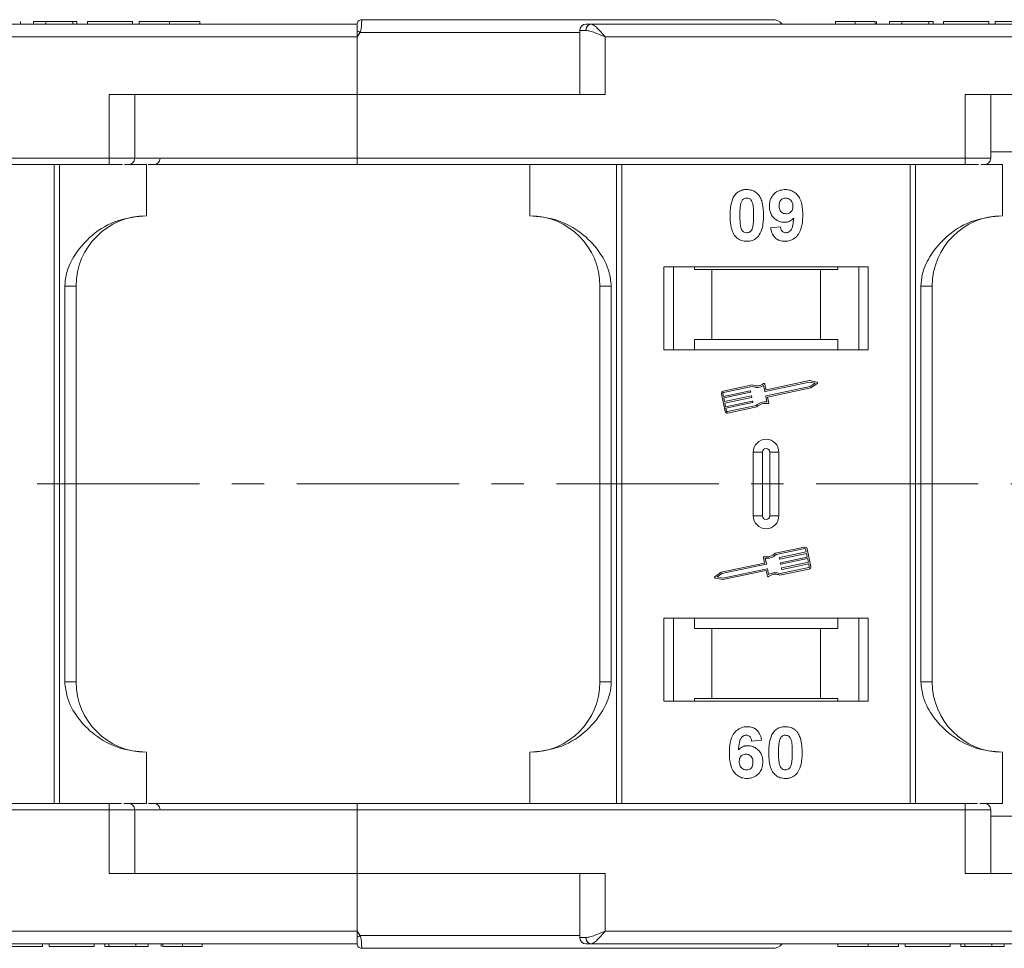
# Model space of a CAD drawing. Header units: millimetres. Extents: x 1678 to 3141, y 466 to 1499.
# Tile 29 of 81: x 2780 to 2857, y 765 to 838. Entities that reach past the tile are written whole.
import ezdxf

# ---------------------------------------------------------------- set-up
doc = ezdxf.new("R2010")
doc.units = ezdxf.units.MM
doc.linetypes.add('CENTERX2', pattern=[20.32, 12.7, -2.54, 2.54, -2.54])

msp = doc.modelspace()

# ---------------------------------------------------------------- linework, layer by layer
at = {"color": 7, "linetype": 'Continuous', "lineweight": 15}
for p, q in [((2806.819, 837.734), (2758.113, 837.734)), ((2780.46, 837.734), (2780.46, 837.934)), ((2781.486, 837.734), (2781.486, 837.934)), ((2781.486, 837.934), (2782.447, 837.934)), ((2782.447, 837.934), (2782.447, 837.734)), ((2782.447, 837.934), (2784.562, 837.934)), ((2784.562, 837.934), (2784.562, 837.734)), ((2784.562, 837.934), (2784.883, 837.934)), ((2784.883, 837.934), (2784.883, 837.734)), ((2785.716, 837.734), (2785.716, 837.934)), ((2785.716, 837.934), (2789.242, 837.934)), ((2789.242, 837.934), (2789.242, 837.734)), ((2789.755, 837.934), (2789.755, 837.734)), ((2792.134, 837.734), (2792.134, 837.934)), ((2794.498, 837.734), (2794.498, 837.934)), ((2806.819, 837.732), (2806.819, 837.734)), ((2807.169, 838.084), (2807.169, 838.084)), ((2873.819, 837.734), (2825.113, 837.734)), ((2844.255, 837.934), (2844.255, 837.734)), ((2845.799, 837.734), (2845.799, 837.934)), ((2847.351, 837.734), (2847.351, 837.934)), ((2847.46, 837.734), (2847.46, 837.934)), ((2848.486, 837.734), (2848.486, 837.934)), ((2848.486, 837.934), (2849.447, 837.934)), ((2849.447, 837.934), (2849.447, 837.734)), ((2849.447, 837.934), (2851.562, 837.934)), ((2851.562, 837.934), (2851.562, 837.734)), ((2851.562, 837.934), (2851.883, 837.934)), ((2851.883, 837.934), (2851.883, 837.734)), ((2852.716, 837.934), (2856.242, 837.934)), ((2852.716, 837.734), (2852.716, 837.934)), ((2856.242, 837.934), (2856.242, 837.734)), ((2856.755, 837.934), (2856.755, 837.734)), ((2807.053, 837.084), (2806.819, 836.734)), ((2824.231, 837.084), (2807.053, 837.084)), ((2824.231, 837.234), (2824.231, 832.234)), ((2824.74, 837.234), (2824.231, 837.234)), ((2759.231, 836.734), (2806.819, 836.734)), ((2806.819, 836.734), (2806.819, 832.234)), ((2826.231, 836.734), (2873.819, 836.734)), ((2826.231, 832.234), (2826.231, 836.734)), ((2787.407, 832.234), (2787.407, 827.234)), ((2806.819, 832.234), (2787.407, 832.234)), ((2789.407, 827.234), (2789.407, 832.234)), ((2806.819, 827.234), (2806.819, 832.234)), ((2806.819, 832.234), (2826.231, 832.234)), ((2854.407, 832.234), (2854.407, 827.234)), ((2873.819, 832.234), (2854.407, 832.234)), ((2856.407, 827.234), (2856.407, 832.234)), ((2873.819, 827.734), (2856.407, 827.734)), ((2787.407, 827.234), (2739.819, 827.234)), ((2787.407, 827.234), (2787.407, 826.734)), ((2789.407, 827.234), (2787.407, 827.234)), ((2806.819, 827.234), (2789.407, 827.234)), ((2854.407, 827.234), (2806.819, 827.234)), ((2806.819, 827.234), (2806.819, 826.734)), ((2854.407, 827.234), (2854.407, 826.734)), ((2856.407, 827.234), (2854.407, 827.234)), ((2739.819, 826.734), (2787.407, 826.734)), ((2783.107, 826.734), (2783.107, 801.734)), ((2783.526, 801.734), (2783.526, 826.734)), ((2788.614, 826.734), (2790.319, 826.734)), ((2790.319, 822.734), (2790.319, 826.734)), ((2806.819, 826.734), (2854.407, 826.734)), ((2820.319, 826.734), (2820.319, 822.734)), ((2827.112, 826.734), (2827.112, 801.734)), ((2827.531, 801.734), (2827.531, 826.734)), ((2850.107, 826.734), (2850.107, 801.734)), ((2850.526, 801.734), (2850.526, 826.734)), ((2855.614, 826.734), (2857.319, 826.734)), ((2857.319, 822.734), (2857.319, 826.734)), ((2839.178, 821.778), (2839.947, 821.862)), ((2846.819, 818.734), (2830.819, 818.734)), ((2830.819, 818.734), (2830.819, 812.234)), ((2831.569, 812.234), (2831.569, 818.734)), ((2833.205, 818.534), (2833.205, 818.734)), ((2833.205, 818.534), (2834.569, 818.534)), ((2834.569, 818.534), (2834.569, 813.034)), ((2843.069, 818.534), (2834.569, 818.534)), ((2843.069, 813.034), (2843.069, 818.534)), ((2843.069, 818.534), (2844.432, 818.534)), ((2844.432, 818.734), (2844.432, 818.534)), ((2846.069, 818.734), (2846.069, 812.234)), ((2846.819, 812.234), (2846.819, 818.734)), ((2783.933, 817.234), (2783.933, 801.734)), ((2784.819, 817.234), (2783.933, 817.234)), ((2784.819, 801.734), (2784.819, 817.234)), ((2825.819, 817.234), (2826.704, 817.234)), ((2825.819, 817.234), (2825.819, 801.734)), ((2826.704, 801.734), (2826.704, 817.234)), ((2850.933, 817.234), (2850.933, 801.734)), ((2851.819, 817.234), (2850.933, 817.234)), ((2851.819, 801.734), (2851.819, 817.234)), ((2834.569, 813.034), (2833.205, 813.034)), ((2833.205, 813.034), (2833.205, 812.234)), ((2843.069, 813.034), (2834.569, 813.034)), ((2844.432, 813.034), (2843.069, 813.034)), ((2844.432, 812.234), (2844.432, 813.034)), ((2830.819, 812.234), (2846.819, 812.234)), ((2837.737, 809.487), (2835.458, 809.005)), ((2837.725, 809.364), (2835.483, 808.891)), ((2838.711, 809.003), (2838.617, 809.447)), ((2838.802, 809.142), (2838.714, 809.557)), ((2842.207, 809.711), (2838.746, 808.98)), ((2838.819, 808.635), (2842.28, 809.366)), ((2842.206, 809.831), (2838.837, 809.119)), ((2838.929, 808.538), (2842.328, 809.256)), ((2842.808, 809.713), (2842.206, 809.831)), ((2842.649, 809.624), (2842.207, 809.711)), ((2842.28, 809.366), (2842.649, 809.624)), ((2842.328, 809.256), (2842.83, 809.607)), ((2835.322, 808.797), (2835.614, 807.418)), ((2835.437, 808.821), (2835.486, 808.591)), ((2835.486, 808.591), (2837.568, 809.031)), ((2837.593, 808.916), (2835.51, 808.476)), ((2835.51, 808.476), (2835.571, 808.189)), ((2835.571, 808.189), (2837.653, 808.629)), ((2837.678, 808.514), (2835.595, 808.074)), ((2837.603, 809.008), (2837.615, 808.951)), ((2837.688, 808.606), (2837.7, 808.549)), ((2838.89, 808.156), (2838.796, 808.6)), ((2839.023, 808.094), (2838.929, 808.538)), ((2835.595, 808.074), (2835.656, 807.787)), ((2835.656, 807.787), (2837.738, 808.227)), ((2837.763, 808.112), (2835.68, 807.672)), ((2835.68, 807.672), (2835.729, 807.442)), ((2835.798, 807.397), (2838.041, 807.871)), ((2835.822, 807.282), (2838.101, 807.763)), ((2837.773, 808.204), (2837.785, 808.147)), ((2837.819, 804.234), (2837.819, 801.734)), ((2837.819, 804.234), (2838.534, 804.234)), ((2838.534, 804.234), (2838.534, 801.734)), ((2839.104, 801.734), (2839.104, 804.234)), ((2839.819, 804.234), (2839.104, 804.234)), ((2839.819, 801.734), (2839.819, 804.234)), ((2783.107, 801.734), (2783.107, 776.734)), ((2783.526, 776.734), (2783.526, 801.734)), ((2783.933, 801.734), (2783.933, 786.234)), ((2784.819, 786.234), (2784.819, 801.734)), ((2825.819, 801.734), (2825.819, 786.234)), ((2826.704, 786.234), (2826.704, 801.734)), ((2827.112, 801.734), (2827.112, 776.734)), ((2827.531, 776.734), (2827.531, 801.734)), ((2837.819, 801.734), (2837.819, 799.234)), ((2838.534, 801.734), (2838.534, 799.234)), ((2839.104, 799.234), (2839.104, 801.734)), ((2839.819, 799.234), (2839.819, 801.734)), ((2850.107, 801.734), (2850.107, 776.734)), ((2850.526, 776.734), (2850.526, 801.734)), ((2850.933, 801.734), (2850.933, 786.234)), ((2851.819, 786.234), (2851.819, 801.734)), ((2838.534, 799.234), (2837.819, 799.234)), ((2839.819, 799.234), (2839.104, 799.234)), ((2841.815, 796.801), (2839.537, 796.319)), ((2841.84, 796.686), (2839.597, 796.212)), ((2839.875, 795.971), (2841.958, 796.411)), ((2841.982, 796.296), (2839.899, 795.856)), ((2841.958, 796.411), (2841.909, 796.64)), ((2842.043, 796.008), (2841.982, 796.296)), ((2842.315, 795.286), (2842.024, 796.665)), ((2838.708, 795.544), (2835.31, 794.826)), ((2838.819, 795.447), (2835.358, 794.716)), ((2838.614, 795.988), (2838.708, 795.544)), ((2838.748, 795.926), (2838.842, 795.482)), ((2839.865, 795.878), (2839.852, 795.936)), ((2839.95, 795.476), (2839.937, 795.534)), ((2839.96, 795.568), (2842.043, 796.008)), ((2842.067, 795.893), (2839.984, 795.453)), ((2840.045, 795.166), (2842.128, 795.606)), ((2842.152, 795.491), (2840.069, 795.051)), ((2842.128, 795.606), (2842.067, 795.893)), ((2842.2, 795.261), (2842.152, 795.491)), ((2835.31, 794.826), (2834.808, 794.475)), ((2835.358, 794.716), (2834.988, 794.458)), ((2835.43, 794.371), (2838.892, 795.103)), ((2835.431, 794.251), (2838.801, 794.963)), ((2838.836, 794.941), (2838.924, 794.525)), ((2838.926, 795.08), (2839.02, 794.636)), ((2839.901, 794.596), (2842.179, 795.077)), ((2839.912, 794.718), (2842.155, 795.192)), ((2840.035, 795.074), (2840.022, 795.131)), ((2834.83, 794.369), (2835.431, 794.251)), ((2834.988, 794.458), (2835.43, 794.371)), ((2846.819, 791.234), (2830.819, 791.234)), ((2830.819, 791.234), (2830.819, 784.734)), ((2831.569, 784.734), (2831.569, 791.234)), ((2833.205, 791.234), (2833.205, 790.434)), ((2844.432, 790.434), (2844.432, 791.234)), ((2846.069, 791.234), (2846.069, 784.734)), ((2846.819, 784.734), (2846.819, 791.234)), ((2833.205, 790.434), (2834.569, 790.434)), ((2834.569, 790.434), (2834.569, 784.934)), ((2834.569, 790.434), (2843.069, 790.434)), ((2843.069, 784.934), (2843.069, 790.434)), ((2843.069, 790.434), (2844.432, 790.434)), ((2783.933, 786.234), (2784.819, 786.234)), ((2825.819, 786.234), (2826.704, 786.234)), ((2850.933, 786.234), (2851.819, 786.234)), ((2830.819, 784.734), (2846.819, 784.734)), ((2834.569, 784.934), (2833.205, 784.934)), ((2833.205, 784.734), (2833.205, 784.934)), ((2834.569, 784.934), (2843.069, 784.934)), ((2844.432, 784.934), (2843.069, 784.934)), ((2844.432, 784.934), (2844.432, 784.734)), ((2838.46, 781.69), (2837.691, 781.606)), ((2790.319, 780.734), (2790.319, 776.734)), ((2820.319, 776.734), (2820.319, 780.734)), ((2857.319, 780.734), (2857.319, 776.734)), ((2787.407, 776.734), (2739.819, 776.734)), ((2739.819, 776.234), (2787.407, 776.234)), ((2787.407, 776.234), (2787.407, 776.734)), ((2787.407, 776.234), (2787.407, 771.234)), ((2787.407, 776.234), (2789.407, 776.234)), ((2788.545, 776.734), (2790.319, 776.734)), ((2789.407, 771.234), (2789.407, 776.234)), ((2789.407, 776.234), (2806.819, 776.234)), ((2806.819, 776.234), (2806.819, 776.734)), ((2854.407, 776.734), (2806.819, 776.734)), ((2806.819, 771.234), (2806.819, 776.234)), ((2806.819, 776.234), (2854.407, 776.234)), ((2854.407, 776.234), (2854.407, 776.734)), ((2854.407, 776.234), (2854.407, 771.234)), ((2854.407, 776.234), (2856.407, 776.234)), ((2855.545, 776.734), (2857.319, 776.734)), ((2856.407, 771.234), (2856.407, 776.234)), ((2856.407, 775.734), (2873.819, 775.734)), ((2787.407, 771.234), (2806.819, 771.234)), ((2806.819, 771.234), (2806.819, 766.734)), ((2826.231, 771.234), (2806.819, 771.234)), ((2824.231, 771.234), (2824.231, 766.234)), ((2826.231, 766.734), (2826.231, 771.234)), ((2854.407, 771.234), (2873.819, 771.234)), ((2806.819, 766.734), (2759.231, 766.734)), ((2806.819, 766.734), (2807.053, 766.384)), ((2873.819, 766.734), (2826.231, 766.734)), ((2807.053, 766.384), (2824.231, 766.384)), ((2824.231, 766.234), (2824.74, 766.234)), ((2758.113, 765.734), (2806.819, 765.734)), ((2782.191, 765.734), (2782.191, 765.534)), ((2782.703, 765.534), (2782.703, 765.734)), ((2782.703, 765.534), (2786.229, 765.534)), ((2786.229, 765.734), (2786.229, 765.534)), ((2787.062, 765.734), (2787.062, 765.534)), ((2787.062, 765.534), (2787.383, 765.534)), ((2787.383, 765.734), (2787.383, 765.534)), ((2787.383, 765.534), (2789.498, 765.534)), ((2789.498, 765.534), (2789.498, 765.734)), ((2789.498, 765.534), (2790.46, 765.534)), ((2790.46, 765.734), (2790.46, 765.534)), ((2791.486, 765.734), (2791.486, 765.534)), ((2791.595, 765.734), (2791.595, 765.534)), ((2793.146, 765.734), (2793.146, 765.534)), ((2794.691, 765.734), (2794.691, 765.534)), ((2807.169, 765.384), (2807.169, 765.384)), ((2825.113, 765.734), (2873.819, 765.734)), ((2844.447, 765.734), (2844.447, 765.534)), ((2846.812, 765.534), (2846.812, 765.734)), ((2849.191, 765.734), (2849.191, 765.534)), ((2849.703, 765.534), (2849.703, 765.734)), ((2849.703, 765.534), (2853.229, 765.534)), ((2853.229, 765.734), (2853.229, 765.534)), ((2854.062, 765.734), (2854.062, 765.534)), ((2854.062, 765.534), (2854.383, 765.534)), ((2854.383, 765.734), (2854.383, 765.534)), ((2854.383, 765.534), (2856.498, 765.534)), ((2856.498, 765.534), (2856.498, 765.734)), ((2856.498, 765.534), (2857.46, 765.534)), ((2857.46, 765.734), (2857.46, 765.534))]:
    msp.add_line(p, q, dxfattribs=at)
at = {"color": 1, "linetype": 'CENTERX2', "lineweight": 13}
msp.add_line((2977.349, 801.734), (2139.266, 801.734), dxfattribs=at)
at = {"color": 7, "linetype": 'Continuous', "lineweight": 15}
for centre, radius, start, end in [((2807.169, 837.734), 0.35, 89.99809, 179.99959), ((2824.731, 837.234), 0.5, 90, 180), ((2825.187, 837.289), 0.451, 99.5202, 187.08135), ((2839.319, 837.084), 1, 41.2946, 90), ((2771.275, 770.157), 75.89, 61.87179, 62.07191), ((2788.907, 827.234), 0.5, 270, 0), ((2790.89, 827.234), 0.5, 270, 0), ((2855.907, 827.234), 0.5, 270, 0), ((2790.319, 817.234), 5.5, 90, 180), ((2820.319, 817.234), 5.5, 0, 90), ((2857.319, 817.234), 5.5, 90, 180), ((2838.09, 810.285), 0.99, 248.37041, 302.16635), ((2838.09, 810.285), 0.873, 246.11204, 307.44471), ((2838.657, 809.545), 0.0587, 11.9297, 127.44471), ((2838.831, 809.148), 0.0294, 191.9297, 281.9297), ((2842.796, 809.656), 0.0587, 304.95116, 78.90824), ((2835.495, 808.833), 0.176, 101.9297, 191.9297), ((2835.495, 808.833), 0.0587, 101.9297, 191.9297), ((2837.574, 809.002), 0.0294, 11.9297, 101.9297), ((2837.587, 808.945), 0.0294, 281.9297, 11.9297), ((2837.659, 808.6), 0.0294, 11.9297, 101.9297), ((2837.672, 808.543), 0.0294, 281.9297, 11.9297), ((2838.74, 809.009), 0.0294, 191.9297, 281.9297), ((2838.825, 808.606), 0.0294, 101.9297, 191.9297), ((2837.744, 808.198), 0.0294, 11.9297, 101.9297), ((2837.757, 808.141), 0.0294, 281.9297, 11.9297), ((2838.747, 807.176), 0.99, 81.69305, 135.48899), ((2838.747, 807.176), 0.873, 76.41469, 137.74736), ((2838.966, 808.082), 0.0587, 256.41469, 11.9297), ((2835.786, 807.454), 0.176, 191.9297, 281.9297), ((2835.786, 807.454), 0.0587, 191.9297, 281.9297), ((2838.819, 804.234), 1, 0, 180), ((2838.819, 804.234), 0.285, 0, 180), ((2838.819, 799.234), 1, 180, 0), ((2838.819, 799.234), 0.285, 180, 0), ((2841.852, 796.628), 0.176, 11.9297, 101.9297), ((2838.672, 796.001), 0.0587, 76.41469, 191.9297), ((2838.891, 796.906), 0.873, 256.41469, 317.74736), ((2838.891, 796.906), 0.99, 261.69305, 315.48899), ((2841.852, 796.628), 0.0587, 11.9297, 101.9297), ((2838.813, 795.476), 0.0294, 281.9297, 11.9297), ((2839.881, 795.942), 0.0294, 101.9297, 191.9297), ((2839.893, 795.884), 0.0294, 191.9297, 281.9297), ((2839.966, 795.54), 0.0294, 101.9297, 191.9297), ((2839.978, 795.482), 0.0294, 191.9297, 281.9297), ((2842.143, 795.249), 0.0587, 281.9297, 11.9297), ((2842.143, 795.249), 0.176, 281.9297, 11.9297), ((2834.841, 794.427), 0.0587, 124.95116, 258.90824), ((2838.807, 794.935), 0.0294, 11.9297, 101.9297), ((2838.898, 795.074), 0.0294, 11.9297, 101.9297), ((2838.981, 794.537), 0.0587, 191.9297, 307.44471), ((2839.547, 793.798), 0.873, 66.11204, 127.44471), ((2839.547, 793.798), 0.99, 68.37041, 122.16635), ((2840.051, 795.137), 0.0294, 101.9297, 191.9297), ((2840.063, 795.08), 0.0294, 191.9297, 281.9297), ((2790.319, 786.234), 5.5, 180, 270), ((2820.319, 786.234), 5.5, 270, 0), ((2857.319, 786.234), 5.5, 180, 270), ((2788.907, 776.234), 0.5, 0, 90), ((2790.89, 776.234), 0.5, 0, 90), ((2855.907, 776.234), 0.5, 0, 90), ((2771.275, 833.311), 75.89, 297.92809, 298.12821), ((2824.731, 766.234), 0.5, 180, 270), ((2825.187, 766.178), 0.451, 172.91869, 260.47981), ((2807.169, 765.734), 0.35, 180.00041, 270.00191), ((2839.319, 766.384), 1, 270, 319.04573)]:
    msp.add_arc(centre, radius, start, end, dxfattribs=at)
for points, knots in [([(2792.134, 837.934), (2792, 837.934), (2791.596, 837.934), (2790.936, 837.934), (2790.315, 837.934), (2789.889, 837.934), (2789.764, 837.934), (2789.756, 837.934), (2789.755, 837.934)], [0, 0, 0, 0, 0.102171, 0.30922, 0.51365, 0.692275, 0.932413, 1, 1, 1, 1]), ([(2794.498, 837.934), (2794.495, 837.934), (2794.484, 837.934), (2794.343, 837.934), (2793.951, 837.934), (2793.377, 837.934), (2792.737, 837.934), (2792.316, 837.934), (2792.134, 837.934)], [0, 0, 0, 0, 0.101888, 0.307343, 0.492963, 0.678647, 0.860791, 1, 1, 1, 1]), ([(2806.819, 837.208), (2806.819, 837.301), (2806.819, 837.486), (2806.819, 837.648), (2806.819, 837.678), (2806.819, 837.687)], [0, 0, 0, 0, 0.412717, 0.825452, 1, 1, 1, 1]), ([(2807.169, 838.084), (2807.169, 838.077), (2807.17, 838.063), (2807.169, 837.961), (2807.167, 837.815), (2807.155, 837.631), (2807.136, 837.449), (2807.106, 837.262), (2807.07, 837.14), (2807.053, 837.084)], [0, 0, 0, 0, 0.171846, 0.312445, 0.499101, 0.629839, 0.757504, 0.889024, 1, 1, 1, 1]), ([(2839.319, 838.084), (2839.273, 838.084), (2839.179, 838.084), (2838.408, 838.084), (2837.242, 838.084), (2835.771, 838.084), (2834.123, 838.084), (2832.183, 838.084), (2829.227, 838.084), (2825.793, 838.084), (2822.016, 838.084), (2818.78, 838.084), (2815.136, 838.084), (2811.147, 838.084), (2808.482, 838.084), (2807.169, 838.084)], [0, 0, 0, 0, 0.077726, 0.157824, 0.240135, 0.304454, 0.368763, 0.43443, 0.500087, 0.631237, 0.695556, 0.759865, 0.842185, 0.922281, 1, 1, 1, 1]), ([(2825.113, 837.734), (2825.18, 837.717), (2825.324, 837.681), (2825.603, 837.431), (2825.913, 837.101), (2826.124, 836.857), (2826.231, 836.734)], [0, 0, 0, 0, 0.234359, 0.498216, 0.748481, 1, 1, 1, 1]), ([(2845.799, 837.934), (2845.665, 837.934), (2845.361, 837.934), (2844.91, 837.934), (2844.551, 837.934), (2844.296, 837.934), (2844.271, 837.934), (2844.255, 837.934)], [0, 0, 0, 0, 0.155292, 0.353145, 0.543243, 0.704067, 1, 1, 1, 1]), ([(2847.351, 837.934), (2847.297, 837.934), (2847.189, 837.934), (2846.885, 837.934), (2846.42, 837.934), (2846.033, 837.934), (2845.799, 837.934)], [0, 0, 0, 0, 0.20646, 0.413515, 0.645211, 1, 1, 1, 1]), ([(2859.134, 837.934), (2859, 837.934), (2858.596, 837.934), (2857.936, 837.934), (2857.315, 837.934), (2856.889, 837.934), (2856.764, 837.934), (2856.756, 837.934), (2856.755, 837.934)], [0, 0, 0, 0, 0.102171, 0.30922, 0.51365, 0.692275, 0.932413, 1, 1, 1, 1]), ([(2826.231, 836.734), (2825.961, 836.85), (2825.543, 837.031), (2825.044, 837.202), (2824.835, 837.224), (2824.74, 837.234)], [0, 0, 0, 0, 0.4984129, 0.772928, 1, 1, 1, 1]), ([(2787.407, 826.734), (2787.55, 826.734), (2787.843, 826.734), (2788.205, 826.734), (2788.375, 826.734), (2788.439, 826.734)], [0, 0, 0, 0, 0.374816, 0.766497, 1, 1, 1, 1]), ([(2790.467, 826.734), (2790.854, 826.734), (2792.195, 826.734), (2794.942, 826.734), (2798.666, 826.734), (2802.753, 826.734), (2805.478, 826.734), (2806.819, 826.734)], [0, 0, 0, 0, 0.079264, 0.273929, 0.522901, 0.765093, 1, 1, 1, 1]), ([(2854.407, 826.734), (2854.55, 826.734), (2854.843, 826.734), (2855.205, 826.734), (2855.375, 826.734), (2855.439, 826.734)], [0, 0, 0, 0, 0.374816, 0.766497, 1, 1, 1, 1]), ([(2836.394, 824.379), (2836.439, 824.429), (2836.529, 824.531), (2836.698, 824.647), (2836.886, 824.73), (2837.055, 824.768), (2837.197, 824.783), (2837.27, 824.784), (2837.306, 824.785)], [0, 0, 0, 0, 0.193776, 0.3936, 0.587864, 0.788908, 0.894169, 1, 1, 1, 1]), ([(2837.306, 824.785), (2837.441, 824.775), (2837.713, 824.755), (2838.066, 824.556), (2838.337, 824.263), (2838.589, 823.662), (2838.603, 823.139), (2838.614, 822.753)], [0, 0, 0, 0, 0.147566, 0.296688, 0.431278, 0.580404, 1, 1, 1, 1]), ([(2839.075, 823.481), (2839.083, 823.615), (2839.098, 823.885), (2839.266, 824.265), (2839.545, 824.561), (2839.916, 824.755), (2840.191, 824.775), (2840.333, 824.785)], [0, 0, 0, 0, 0.197927, 0.397728, 0.597413, 0.790584, 1, 1, 1, 1]), ([(2840.333, 824.785), (2840.469, 824.775), (2840.74, 824.753), (2841.101, 824.551), (2841.392, 824.246), (2841.632, 823.711), (2841.686, 823.202), (2841.69, 822.847), (2841.691, 822.788)], [0, 0, 0, 0, 0.148288, 0.297745, 0.443713, 0.607791, 0.934708, 1, 1, 1, 1]), ([(2835.998, 822.761), (2836.001, 822.895), (2836.006, 823.198), (2836.078, 823.727), (2836.218, 824.149), (2836.377, 824.356), (2836.394, 824.379)], [0, 0, 0, 0, 0.236731, 0.537555, 0.949668, 1, 1, 1, 1]), ([(2836.853, 823.726), (2836.877, 823.795), (2836.915, 823.907), (2837.023, 824.033), (2837.147, 824.099), (2837.246, 824.116), (2837.3, 824.118), (2837.306, 824.119)], [0, 0, 0, 0, 0.3348035, 0.5425606, 0.750382, 0.9707212, 1, 1, 1, 1]), ([(2837.306, 824.119), (2837.363, 824.113), (2837.465, 824.103), (2837.597, 824.027), (2837.71, 823.879), (2837.806, 823.604), (2837.84, 823.212), (2837.843, 822.912), (2837.844, 822.761)], [0, 0, 0, 0, 0.1046136, 0.1888141, 0.2735119, 0.444127, 0.7194809, 1, 1, 1, 1]), ([(2839.844, 823.52), (2839.849, 823.607), (2839.855, 823.745), (2839.93, 823.924), (2840.039, 824.031), (2840.182, 824.105), (2840.289, 824.114), (2840.348, 824.119)], [0, 0, 0, 0, 0.2913202, 0.4655393, 0.6416315, 0.798664, 1, 1, 1, 1]), ([(2840.348, 824.119), (2840.416, 824.111), (2840.553, 824.097), (2840.727, 823.98), (2840.856, 823.822), (2840.913, 823.639), (2840.919, 823.519), (2840.921, 823.463)], [0, 0, 0, 0, 0.207955, 0.420406, 0.62732, 0.827707, 1, 1, 1, 1]), ([(2836.768, 822.761), (2836.768, 822.828), (2836.769, 822.961), (2836.775, 823.142), (2836.785, 823.303), (2836.799, 823.445), (2836.818, 823.587), (2836.841, 823.679), (2836.853, 823.726)], [0, 0, 0, 0, 0.205942, 0.411959, 0.558149, 0.704502, 0.851801, 1, 1, 1, 1]), ([(2840.257, 822.221), (2840.122, 822.233), (2839.849, 822.258), (2839.498, 822.475), (2839.231, 822.78), (2839.093, 823.135), (2839.081, 823.376), (2839.075, 823.481)], [0, 0, 0, 0, 0.2101886, 0.4217733, 0.6236035, 0.8370344, 1, 1, 1, 1]), ([(2840.387, 822.888), (2840.319, 822.894), (2840.194, 822.905), (2840.03, 822.998), (2839.919, 823.13), (2839.854, 823.31), (2839.848, 823.442), (2839.844, 823.52)], [0, 0, 0, 0, 0.213937, 0.398075, 0.583091, 0.751666, 1, 1, 1, 1]), ([(2840.921, 823.463), (2840.917, 823.384), (2840.909, 823.251), (2840.823, 823.082), (2840.702, 822.972), (2840.553, 822.899), (2840.442, 822.891), (2840.387, 822.888)], [0, 0, 0, 0, 0.267394, 0.447214, 0.627122, 0.813065, 1, 1, 1, 1]), ([(2790.319, 822.734), (2789.559, 822.658), (2788.039, 822.505), (2786.017, 821.315), (2784.685, 819.764), (2784.025, 818.32), (2783.958, 817.528), (2783.933, 817.234)], [0, 0, 0, 0, 0.249096, 0.498243, 0.745205, 0.90541, 1, 1, 1, 1]), ([(2826.704, 817.234), (2826.661, 817.625), (2826.549, 818.623), (2825.726, 820.077), (2824.356, 821.49), (2822.491, 822.527), (2821.04, 822.665), (2820.319, 822.734)], [0, 0, 0, 0, 0.1257134, 0.3212757, 0.5244662, 0.763484, 1, 1, 1, 1]), ([(2836.391, 821.145), (2836.352, 821.199), (2836.272, 821.309), (2836.164, 821.546), (2836.074, 821.853), (2836.024, 822.19), (2836.002, 822.494), (2835.999, 822.672), (2835.998, 822.761)], [0, 0, 0, 0, 0.1184406, 0.2393457, 0.4595932, 0.6849248, 0.8422399, 1, 1, 1, 1]), ([(2837.306, 821.401), (2837.238, 821.409), (2837.128, 821.422), (2836.999, 821.51), (2836.895, 821.663), (2836.802, 821.937), (2836.774, 822.327), (2836.77, 822.616), (2836.768, 822.761)], [0, 0, 0, 0, 0.12537, 0.20229, 0.279179, 0.464758, 0.730582, 1, 1, 1, 1]), ([(2837.844, 822.761), (2837.844, 822.694), (2837.843, 822.561), (2837.837, 822.38), (2837.827, 822.219), (2837.813, 822.076), (2837.795, 821.933), (2837.771, 821.84), (2837.759, 821.793)], [0, 0, 0, 0, 0.20527, 0.410616, 0.55715, 0.703844, 0.851471, 1, 1, 1, 1]), ([(2838.614, 822.753), (2838.611, 822.62), (2838.606, 822.316), (2838.536, 821.798), (2838.397, 821.378), (2838.241, 821.17), (2838.218, 821.14)], [0, 0, 0, 0, 0.237281, 0.538591, 0.932677, 1, 1, 1, 1]), ([(2840.98, 822.556), (2840.934, 822.507), (2840.84, 822.408), (2840.693, 822.32), (2840.566, 822.268), (2840.467, 822.24), (2840.364, 822.225), (2840.293, 822.222), (2840.257, 822.221)], [0, 0, 0, 0, 0.2434912, 0.4962659, 0.6182099, 0.7417038, 0.8701584, 1, 1, 1, 1]), ([(2841.691, 822.788), (2841.688, 822.654), (2841.679, 822.253), (2841.588, 821.697), (2841.31, 821.189), (2840.963, 820.886), (2840.594, 820.748), (2840.36, 820.738), (2840.276, 820.734)], [0, 0, 0, 0, 0.142337, 0.429127, 0.589943, 0.751205, 0.909895, 1, 1, 1, 1]), ([(2840.374, 821.401), (2840.428, 821.406), (2840.536, 821.417), (2840.688, 821.516), (2840.829, 821.686), (2840.939, 822.048), (2840.963, 822.349), (2840.98, 822.556)], [0, 0, 0, 0, 0.112015, 0.224355, 0.367768, 0.565827, 1, 1, 1, 1]), ([(2857.319, 822.734), (2856.559, 822.658), (2855.039, 822.505), (2853.017, 821.315), (2851.685, 819.764), (2851.025, 818.32), (2850.958, 817.528), (2850.933, 817.234)], [0, 0, 0, 0, 0.249096, 0.498243, 0.745205, 0.90541, 1, 1, 1, 1]), ([(2837.759, 821.793), (2837.735, 821.724), (2837.697, 821.613), (2837.59, 821.487), (2837.468, 821.421), (2837.369, 821.403), (2837.314, 821.401), (2837.306, 821.401)], [0, 0, 0, 0, 0.333678, 0.540413, 0.747264, 0.961209, 1, 1, 1, 1]), ([(2840.276, 820.734), (2840.14, 820.745), (2839.894, 820.765), (2839.58, 820.947), (2839.338, 821.227), (2839.223, 821.525), (2839.188, 821.724), (2839.178, 821.778)], [0, 0, 0, 0, 0.242788, 0.438865, 0.634801, 0.900936, 1, 1, 1, 1]), ([(2839.947, 821.862), (2839.96, 821.782), (2839.981, 821.659), (2840.071, 821.515), (2840.176, 821.438), (2840.282, 821.405), (2840.349, 821.402), (2840.374, 821.401)], [0, 0, 0, 0, 0.344714, 0.529059, 0.714209, 0.892196, 1, 1, 1, 1]), ([(2837.306, 820.734), (2837.239, 820.736), (2837.104, 820.741), (2836.906, 820.784), (2836.716, 820.862), (2836.571, 820.961), (2836.464, 821.059), (2836.416, 821.116), (2836.391, 821.145)], [0, 0, 0, 0, 0.192635, 0.388697, 0.582015, 0.783044, 0.890959, 1, 1, 1, 1]), ([(2838.218, 821.14), (2838.174, 821.09), (2838.083, 820.988), (2837.915, 820.872), (2837.726, 820.789), (2837.556, 820.751), (2837.415, 820.736), (2837.342, 820.735), (2837.306, 820.734)], [0, 0, 0, 0, 0.193769, 0.393564, 0.587886, 0.789131, 0.894283, 1, 1, 1, 1]), ([(2783.933, 786.234), (2783.977, 785.843), (2784.088, 784.845), (2784.912, 783.39), (2786.282, 781.978), (2788.147, 780.941), (2789.597, 780.803), (2790.319, 780.734)], [0, 0, 0, 0, 0.125713, 0.321276, 0.524466, 0.763484, 1, 1, 1, 1]), ([(2820.319, 780.734), (2821.079, 780.81), (2822.599, 780.963), (2824.621, 782.153), (2825.953, 783.703), (2826.613, 785.148), (2826.68, 785.94), (2826.704, 786.234)], [0, 0, 0, 0, 0.2490962, 0.4982428, 0.745205, 0.90541, 1, 1, 1, 1]), ([(2850.933, 786.234), (2850.977, 785.843), (2851.088, 784.845), (2851.912, 783.39), (2853.282, 781.978), (2855.147, 780.941), (2856.597, 780.803), (2857.319, 780.734)], [0, 0, 0, 0, 0.125713, 0.321276, 0.524466, 0.763484, 1, 1, 1, 1]), ([(2835.947, 780.68), (2835.95, 780.813), (2835.959, 781.215), (2836.049, 781.771), (2836.328, 782.279), (2836.674, 782.582), (2837.044, 782.72), (2837.278, 782.73), (2837.362, 782.734)], [0, 0, 0, 0, 0.142337, 0.429127, 0.589943, 0.751205, 0.909895, 1, 1, 1, 1]), ([(2837.362, 782.734), (2837.498, 782.723), (2837.744, 782.704), (2838.057, 782.52), (2838.298, 782.243), (2838.413, 781.946), (2838.449, 781.747), (2838.46, 781.69)], [0, 0, 0, 0, 0.2426908, 0.4390024, 0.635006, 0.8950587, 1, 1, 1, 1]), ([(2839.024, 780.715), (2839.026, 780.848), (2839.031, 781.151), (2839.104, 781.679), (2839.245, 782.099), (2839.402, 782.305), (2839.42, 782.328)], [0, 0, 0, 0, 0.237381, 0.538918, 0.949082, 1, 1, 1, 1]), ([(2839.42, 782.328), (2839.464, 782.378), (2839.554, 782.48), (2839.723, 782.595), (2839.912, 782.678), (2840.081, 782.716), (2840.222, 782.731), (2840.295, 782.733), (2840.332, 782.734)], [0, 0, 0, 0, 0.193776, 0.3936, 0.587864, 0.788908, 0.894169, 1, 1, 1, 1]), ([(2840.332, 782.734), (2840.398, 782.732), (2840.533, 782.727), (2840.731, 782.683), (2840.922, 782.606), (2841.066, 782.507), (2841.173, 782.409), (2841.222, 782.352), (2841.247, 782.323)], [0, 0, 0, 0, 0.192627, 0.388684, 0.582013, 0.783201, 0.891038, 1, 1, 1, 1]), ([(2841.247, 782.323), (2841.286, 782.269), (2841.365, 782.159), (2841.471, 781.927), (2841.561, 781.632), (2841.611, 781.301), (2841.636, 780.991), (2841.638, 780.802), (2841.639, 780.707)], [0, 0, 0, 0, 0.118432, 0.239329, 0.449434, 0.664178, 0.83182, 1, 1, 1, 1]), ([(2837.264, 782.067), (2837.21, 782.062), (2837.101, 782.051), (2836.949, 781.951), (2836.807, 781.779), (2836.699, 781.417), (2836.674, 781.117), (2836.658, 780.912)], [0, 0, 0, 0, 0.112049, 0.22438, 0.370115, 0.570276, 1, 1, 1, 1]), ([(2837.691, 781.606), (2837.678, 781.683), (2837.659, 781.805), (2837.568, 781.95), (2837.463, 782.03), (2837.355, 782.063), (2837.289, 782.066), (2837.264, 782.067)], [0, 0, 0, 0, 0.33384, 0.524547, 0.716372, 0.891824, 1, 1, 1, 1]), ([(2839.793, 780.707), (2839.794, 780.773), (2839.795, 780.907), (2839.8, 781.088), (2839.811, 781.249), (2839.825, 781.392), (2839.843, 781.535), (2839.867, 781.628), (2839.879, 781.675)], [0, 0, 0, 0, 0.20527, 0.410616, 0.557148, 0.703844, 0.851475, 1, 1, 1, 1]), ([(2839.879, 781.675), (2839.902, 781.744), (2839.941, 781.856), (2840.049, 781.982), (2840.172, 782.048), (2840.271, 782.065), (2840.325, 782.067), (2840.332, 782.067)], [0, 0, 0, 0, 0.334804, 0.542561, 0.750382, 0.970721, 1, 1, 1, 1]), ([(2840.332, 782.067), (2840.389, 782.061), (2840.49, 782.051), (2840.619, 781.977), (2840.729, 781.836), (2840.829, 781.565), (2840.865, 781.169), (2840.868, 780.862), (2840.87, 780.707)], [0, 0, 0, 0, 0.1056461, 0.1862213, 0.267042, 0.4315406, 0.7127076, 1, 1, 1, 1]), ([(2837.304, 778.683), (2837.169, 778.693), (2836.898, 778.715), (2836.538, 778.916), (2836.246, 779.221), (2836.006, 779.757), (2835.951, 780.267), (2835.948, 780.622), (2835.947, 780.68)], [0, 0, 0, 0, 0.148269, 0.297647, 0.442421, 0.607851, 0.935658, 1, 1, 1, 1]), ([(2836.658, 780.912), (2836.704, 780.96), (2836.799, 781.058), (2836.944, 781.15), (2837.071, 781.199), (2837.17, 781.227), (2837.274, 781.243), (2837.345, 781.246), (2837.381, 781.247)], [0, 0, 0, 0, 0.243654, 0.49576, 0.617892, 0.741503, 0.870025, 1, 1, 1, 1]), ([(2837.381, 781.247), (2837.516, 781.234), (2837.789, 781.21), (2838.137, 780.994), (2838.403, 780.692), (2838.544, 780.339), (2838.557, 780.096), (2838.562, 779.987)], [0, 0, 0, 0, 0.210216, 0.421975, 0.620016, 0.831037, 1, 1, 1, 1]), ([(2840.332, 778.683), (2840.196, 778.693), (2839.925, 778.713), (2839.571, 778.911), (2839.283, 779.225), (2839.049, 779.836), (2839.034, 780.356), (2839.024, 780.715)], [0, 0, 0, 0, 0.147528, 0.296569, 0.43214, 0.608737, 1, 1, 1, 1]), ([(2840.332, 779.349), (2840.264, 779.357), (2840.154, 779.37), (2840.025, 779.457), (2839.922, 779.607), (2839.829, 779.879), (2839.799, 780.269), (2839.795, 780.56), (2839.793, 780.707)], [0, 0, 0, 0, 0.125351, 0.202197, 0.279182, 0.459742, 0.727968, 1, 1, 1, 1]), ([(2840.87, 780.707), (2840.87, 780.64), (2840.869, 780.507), (2840.863, 780.326), (2840.853, 780.165), (2840.839, 780.023), (2840.82, 779.881), (2840.796, 779.788), (2840.784, 779.742)], [0, 0, 0, 0, 0.205942, 0.411959, 0.558149, 0.704502, 0.851801, 1, 1, 1, 1]), ([(2841.639, 780.707), (2841.637, 780.573), (2841.632, 780.27), (2841.561, 779.75), (2841.424, 779.327), (2841.266, 779.119), (2841.244, 779.089)], [0, 0, 0, 0, 0.236629, 0.537361, 0.932986, 1, 1, 1, 1]), ([(2836.716, 780.005), (2836.721, 780.087), (2836.729, 780.223), (2836.82, 780.393), (2836.943, 780.501), (2837.091, 780.57), (2837.199, 780.577), (2837.251, 780.58)], [0, 0, 0, 0, 0.2767209, 0.4568705, 0.6370074, 0.8240683, 1, 1, 1, 1]), ([(2837.289, 779.349), (2837.221, 779.356), (2837.085, 779.371), (2836.909, 779.488), (2836.783, 779.645), (2836.725, 779.827), (2836.719, 779.947), (2836.716, 780.005)], [0, 0, 0, 0, 0.207905, 0.419981, 0.630626, 0.821735, 1, 1, 1, 1]), ([(2837.251, 780.58), (2837.318, 780.575), (2837.444, 780.565), (2837.604, 780.47), (2837.723, 780.335), (2837.785, 780.151), (2837.79, 780.018), (2837.793, 779.948)], [0, 0, 0, 0, 0.213757, 0.394944, 0.576585, 0.777311, 1, 1, 1, 1]), ([(2837.793, 779.948), (2837.789, 779.862), (2837.783, 779.724), (2837.71, 779.545), (2837.599, 779.436), (2837.455, 779.362), (2837.348, 779.354), (2837.289, 779.349)], [0, 0, 0, 0, 0.2886974, 0.4635526, 0.6399417, 0.8018084, 1, 1, 1, 1]), ([(2838.562, 779.987), (2838.555, 779.853), (2838.539, 779.583), (2838.373, 779.201), (2838.088, 778.902), (2837.715, 778.711), (2837.441, 778.692), (2837.304, 778.683)], [0, 0, 0, 0, 0.197831, 0.3973, 0.59891, 0.798741, 1, 1, 1, 1]), ([(2840.784, 779.742), (2840.761, 779.673), (2840.723, 779.561), (2840.616, 779.436), (2840.494, 779.37), (2840.395, 779.352), (2840.34, 779.35), (2840.332, 779.349)], [0, 0, 0, 0, 0.333678, 0.540413, 0.747264, 0.961209, 1, 1, 1, 1]), ([(2841.244, 779.089), (2841.199, 779.039), (2841.109, 778.937), (2840.94, 778.821), (2840.751, 778.738), (2840.582, 778.7), (2840.441, 778.685), (2840.368, 778.683), (2840.332, 778.683)], [0, 0, 0, 0, 0.193769, 0.393564, 0.587886, 0.789131, 0.894283, 1, 1, 1, 1]), ([(2788.37, 776.734), (2788.328, 776.734), (2788.179, 776.734), (2787.842, 776.734), (2787.55, 776.734), (2787.407, 776.734)], [0, 0, 0, 0, 0.165898, 0.592125, 1, 1, 1, 1]), ([(2806.819, 776.734), (2805.478, 776.734), (2802.754, 776.734), (2798.667, 776.734), (2794.942, 776.734), (2792.205, 776.734), (2790.873, 776.734), (2790.494, 776.734)], [0, 0, 0, 0, 0.235327, 0.477952, 0.727411, 0.922405, 1, 1, 1, 1]), ([(2855.37, 776.734), (2855.328, 776.734), (2855.179, 776.734), (2854.842, 776.734), (2854.55, 776.734), (2854.407, 776.734)], [0, 0, 0, 0, 0.165898, 0.592125, 1, 1, 1, 1]), ([(2824.74, 766.234), (2824.835, 766.244), (2825.044, 766.265), (2825.543, 766.437), (2825.961, 766.618), (2826.231, 766.734)], [0, 0, 0, 0, 0.227063, 0.501587, 1, 1, 1, 1]), ([(2826.231, 766.734), (2826.124, 766.611), (2825.913, 766.366), (2825.603, 766.037), (2825.324, 765.786), (2825.18, 765.751), (2825.113, 765.734)], [0, 0, 0, 0, 0.2515188, 0.5017844, 0.7656323, 1, 1, 1, 1]), ([(2806.819, 765.734), (2806.819, 765.745), (2806.819, 765.767), (2806.819, 765.94), (2806.819, 766.125), (2806.819, 766.241), (2806.819, 766.259)], [0, 0, 0, 0, 0.313357, 0.626713, 0.94007, 1, 1, 1, 1]), ([(2807.053, 766.384), (2807.07, 766.327), (2807.107, 766.204), (2807.136, 766.018), (2807.155, 765.836), (2807.167, 765.653), (2807.169, 765.507), (2807.17, 765.405), (2807.169, 765.391), (2807.169, 765.384)], [0, 0, 0, 0, 0.1119973, 0.2448439, 0.3691679, 0.5008987, 0.6875333, 0.8281382, 1, 1, 1, 1]), ([(2779.812, 765.534), (2779.945, 765.534), (2780.349, 765.534), (2781.009, 765.534), (2781.631, 765.534), (2782.056, 765.534), (2782.181, 765.534), (2782.189, 765.534), (2782.191, 765.534)], [0, 0, 0, 0, 0.102171, 0.30922, 0.51365, 0.692275, 0.932413, 1, 1, 1, 1]), ([(2791.595, 765.534), (2791.649, 765.534), (2791.757, 765.534), (2792.061, 765.534), (2792.526, 765.534), (2792.912, 765.534), (2793.146, 765.534)], [0, 0, 0, 0, 0.20646, 0.413515, 0.645211, 1, 1, 1, 1]), ([(2793.146, 765.534), (2793.28, 765.534), (2793.584, 765.534), (2794.036, 765.534), (2794.395, 765.534), (2794.649, 765.534), (2794.674, 765.534), (2794.691, 765.534)], [0, 0, 0, 0, 0.155292, 0.353145, 0.543243, 0.704067, 1, 1, 1, 1]), ([(2807.169, 765.384), (2808.482, 765.384), (2811.148, 765.384), (2815.137, 765.384), (2818.78, 765.384), (2822.016, 765.384), (2824.841, 765.384), (2827.502, 765.384), (2830.781, 765.384), (2833.569, 765.384), (2835.771, 765.384), (2837.242, 765.384), (2838.409, 765.384), (2839.179, 765.384), (2839.273, 765.384), (2839.319, 765.384)], [0, 0, 0, 0, 0.077724, 0.157824, 0.240135, 0.304454, 0.368763, 0.43443, 0.500087, 0.631237, 0.695556, 0.759865, 0.842185, 0.922283, 1, 1, 1, 1]), ([(2844.447, 765.534), (2844.451, 765.534), (2844.461, 765.534), (2844.603, 765.534), (2844.994, 765.534), (2845.568, 765.534), (2846.208, 765.534), (2846.629, 765.534), (2846.812, 765.534)], [0, 0, 0, 0, 0.101888, 0.307343, 0.492963, 0.678647, 0.860791, 1, 1, 1, 1]), ([(2846.812, 765.534), (2846.945, 765.534), (2847.349, 765.534), (2848.009, 765.534), (2848.631, 765.534), (2849.056, 765.534), (2849.181, 765.534), (2849.189, 765.534), (2849.191, 765.534)], [0, 0, 0, 0, 0.102171, 0.30922, 0.51365, 0.692275, 0.932413, 1, 1, 1, 1])]:
    msp.add_open_spline(points, degree=3, knots=knots, dxfattribs=at)
for points in [[(2824.731, 837.734), (2824.748, 837.734), (2824.783, 837.734), (2825.003, 837.734), (2825.113, 837.734)], [(2806.819, 836.734), (2806.819, 836.817), (2806.819, 836.982), (2806.819, 837.133), (2806.819, 837.208)], [(2806.819, 766.259), (2806.819, 766.335), (2806.819, 766.485), (2806.819, 766.651), (2806.819, 766.734)], [(2825.113, 765.734), (2825.003, 765.734), (2824.783, 765.734), (2824.748, 765.734), (2824.731, 765.734)]]:
    msp.add_open_spline(points, degree=3, dxfattribs=at)

doc.saveas('drawing.dxf')
